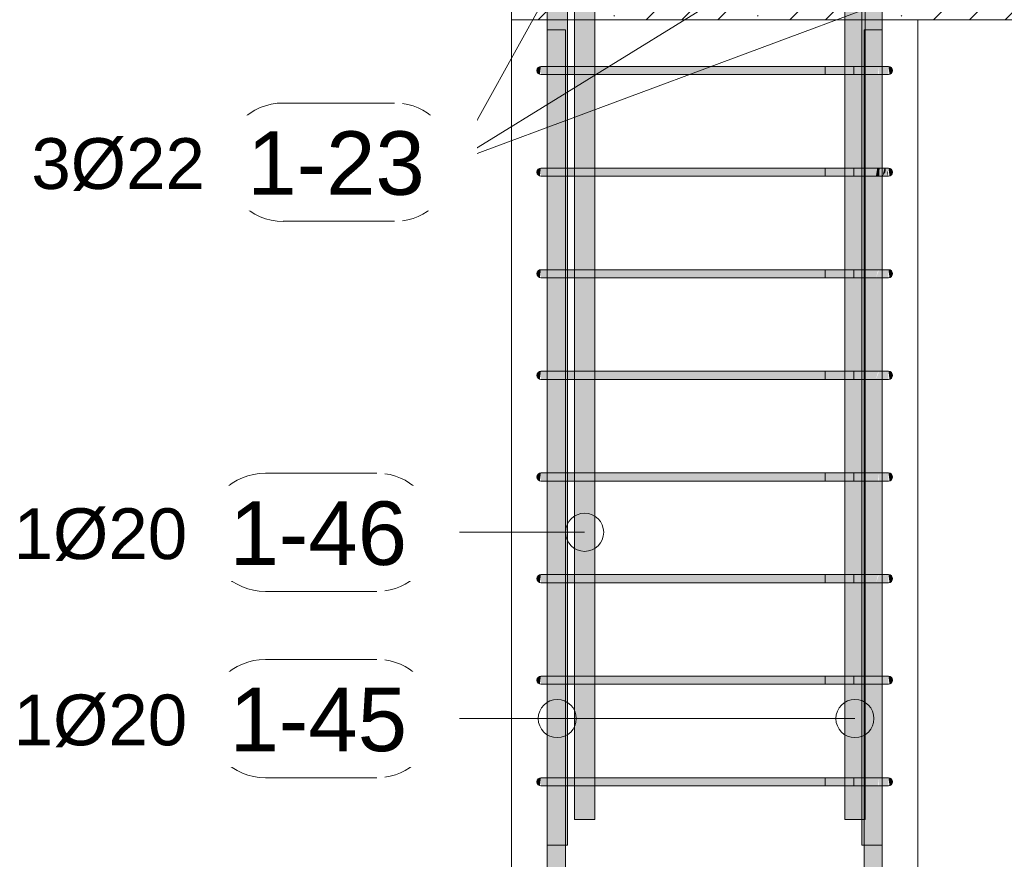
# Model space of a CAD drawing. Header units: millimetres. Extents: x -25607 to 9385, y 1894 to 10168.
# Tile 104 of 181: x -2865 to -1896, y 7844 to 8670. Entities that reach past the tile are written whole.
import ezdxf

# ---------------------------------------------------------------- set-up
doc = ezdxf.new("R2010")
doc.units = ezdxf.units.MM
for name, color, linetype, lineweight in [('S-BEAM', 12, 'Continuous', 9), ('S-COLS', 52, 'Continuous', 9), ('S-RBAR', 171, 'Continuous', 5), ('S-RBAR-IDEN', 171, 'Continuous', 5)]:
    doc.layers.add(name, color=color, linetype=linetype, lineweight=lineweight)
doc.styles.add('Arial', font='arial.ttf', dxfattribs={"height": 50})
doc.styles.add('Arial_1', font='arial.ttf', dxfattribs={"height": 62.5})

# ---------------------------------------------------------------- blocks, each defined once
blk = doc.blocks.new('Popisek výztuže - _Typ_ množství_LEVÝ-573731-V5')
at = {"layer": 'S-RBAR-IDEN'}
for p, q in [((-16348.87, 6003.76), (-16458.56, 6003.76)), ((-16458.56, 5887.33), (-16348.87, 5887.33))]:
    blk.add_line(p, q, dxfattribs=at)
for centre, start, end in [((-16458.56, 5945.54), 90, 270), ((-16348.87, 5945.54), 277.64339, 82.35661)]:
    blk.add_arc(centre, 58.22, start, end, dxfattribs=at)

msp = doc.modelspace()

# ---------------------------------------------------------------- hatches: boundary and pattern name
at = {"layer": 'S-BEAM', "lineweight": 5}
h = msp.add_hatch(dxfattribs=at)
h.set_pattern_fill('FP_2', color=256, style=0, pattern_type=2)
h.set_pattern_definition([(45, (2996.86, 5500.453), (-35.35534, 35.35534), []), (45, (3032.214, 5500.453), (-17.67767, 53.033), [25, -12.5, 0.8382, -11.662])])
h.paths.add_polyline_path([(-2380.56, 8670), (-2345.51, 8670), (-2345.51, 8702.82), (-2346.77, 8703.79), (-2351.89, 8710.86), (-2354.54, 8717.24), (-2355.56, 8725), (-2355.56, 8865), (-2354.54, 8872.76), (-2351.54, 8880), (-2346.77, 8886.21), (-2339.7, 8891.34), (-2333.32, 8893.98), (-2325.56, 8895), (-1935.56, 8895), (-1927.79, 8893.98), (-1919.98, 8890.54), (-1914.34, 8886.21), (-1909.22, 8879.14), (-1906.58, 8872.76), (-1905.56, 8865), (-1905.56, 8882.8), (-1885.56, 8882.8), (-1885.39, 8890), (-1880.56, 8890), (-1880.56, 8890.66), (-1885.39, 8891.29), (-1884.89, 8892.5), (-1884.09, 8893.54), (-1883.06, 8894.33), (-1881.85, 8894.83), (-1880.56, 8895), (-1880.56, 8920), (-2380.56, 8920), (-2380.56, 8742.55)])
h.paths.add_polyline_path([(-2298.56, 8670), (-2052.56, 8670), (-2052.56, 8695), (-2298.56, 8695), (-2298.56, 8687.12)])
h.paths.add_polyline_path([(-2325.51, 8670), (-2318.56, 8670), (-2318.56, 8695), (-2325.51, 8695), (-2325.51, 8687.12)])
h.paths.add_polyline_path([(-1919.98, 8670), (-1880.56, 8670), (-1880.56, 8695), (-1881.85, 8695.17), (-1883.06, 8695.67), (-1884.09, 8696.46), (-1884.89, 8697.5), (-1885.39, 8698.71), (-1880.56, 8699.34), (-1880.56, 8700), (-1885.56, 8700), (-1885.56, 8707.64), (-1905.56, 8707.64), (-1905.56, 8725), (-1906.58, 8717.24), (-1909.58, 8710), (-1914.34, 8703.79), (-1921.42, 8698.66), (-1927.79, 8696.02), (-1935.56, 8695), (-2015.77, 8695), (-2015.77, 8670), (-2007.78, 8670)])
h.paths.add_polyline_path([(-2007.78, 8705), (-1957.98, 8705), (-1982.43, 8729.45), (-2015.77, 8729.45), (-2015.77, 8705)])
h.paths.add_polyline_path([(-2095.58, 8705), (-2052.56, 8705), (-2052.56, 8729.45), (-2298.56, 8729.45), (-2298.56, 8705), (-2271.19, 8705)])
h.paths.add_polyline_path([(-2318.56, 8705), (-2318.56, 8729.45), (-2325.51, 8729.45), (-2325.51, 8705)])
h.paths.add_polyline_path([(-1935.56, 8705), (-1930.38, 8705.68), (-1925.56, 8707.68), (-1921.42, 8710.86), (-1918.24, 8715), (-1916.24, 8719.82), (-1915.56, 8725), (-1916.24, 8729.45), (-1968.29, 8729.45), (-1949.7, 8710.86), (-1945.56, 8707.68), (-1940.73, 8705.68)])
h.paths.add_polyline_path([(-1885.56, 8729.64), (-1885.56, 8730.3), (-1905.56, 8730.18), (-1905.56, 8729.64), (-1898.03, 8729.64)])
h.paths.add_polyline_path([(-2325.51, 8755.3), (-2318.56, 8755.3), (-2318.56, 8789.52), (-2322.07, 8781.03), (-2324.64, 8769.54), (-2325.51, 8757.8)])
h.paths.add_polyline_path([(-2052.56, 8755.3), (-2052.56, 8832.8), (-2271.8, 8832.8), (-2283.3, 8828.36), (-2298.56, 8817.02), (-2298.56, 8755.3), (-2095.58, 8755.3)])
h.paths.add_polyline_path([(-2345.56, 8755.3), (-2345.51, 8755.3), (-2345.51, 8757.8), (-2344.43, 8772.47), (-2341.21, 8786.83), (-2333.72, 8804.94), (-2327.85, 8814.38), (-2318.56, 8825.72), (-2318.56, 8832.8), (-2345.56, 8832.8), (-2345.56, 8757.8)])
h.paths.add_polyline_path([(-1937.58, 8755.3), (-1956.77, 8774.5), (-1949.7, 8781.57), (-1923.43, 8755.3), (-1915.56, 8755.3), (-1915.56, 8832.8), (-1961.96, 8832.8), (-1975.77, 8827.09), (-1992.34, 8814.37), (-2005.05, 8797.8), (-2013.04, 8778.51), (-2015.77, 8757.8), (-2015.77, 8755.3), (-1956.77, 8755.3)])
h.paths.add_polyline_path([(-1885.56, 8755.3), (-1885.56, 8832.8), (-1905.56, 8832.8), (-1905.56, 8755.3)])
h.paths.add_polyline_path([(-2032.56, 8782.19), (-2032.36, 8783.69), (-2022.37, 8807.8), (-2006.48, 8828.51), (-2000.89, 8832.8), (-2032.56, 8832.8), (-2032.56, 8782.8)])
h.paths.add_polyline_path([(-2245.66, 8857.8), (-2052.56, 8857.8), (-2052.56, 8872.8), (-2032.56, 8872.8), (-2032.56, 8857.8), (-1915.56, 8857.8), (-1915.56, 8865), (-1916.24, 8870.18), (-1918.24, 8875), (-1921.42, 8879.14), (-1925.56, 8882.32), (-1930.38, 8884.32), (-1935.56, 8885), (-2325.56, 8885), (-2330.73, 8884.32), (-2335.56, 8882.32), (-2339.7, 8879.14), (-2342.88, 8875), (-2344.88, 8870.18), (-2345.56, 8865), (-2345.56, 8857.8), (-2318.56, 8857.8), (-2318.56, 8872.8), (-2298.56, 8872.8), (-2298.56, 8857.8), (-2247.62, 8857.8)])
h.paths.add_polyline_path([(-2298.56, 8872.8), (-2318.22, 8875.39), (-2317.22, 8877.8), (-2315.09, 8880.29), (-2313.56, 8881.46), (-2311.15, 8882.46), (-2308.56, 8882.8), (-2305.97, 8882.46), (-2303.56, 8881.46), (-2301.49, 8879.87), (-2299.9, 8877.8), (-2298.9, 8875.39)])
h.paths.add_polyline_path([(-2032.56, 8872.8), (-2052.22, 8875.39), (-2051.22, 8877.8), (-2049.63, 8879.87), (-2047.56, 8881.46), (-2045.15, 8882.46), (-2042.56, 8882.8), (-2039.97, 8882.46), (-2037.56, 8881.46), (-2035.49, 8879.87), (-2033.9, 8877.8), (-2032.9, 8875.39)])
at = {"layer": 'S-RBAR'}
h = msp.add_hatch(color=256, dxfattribs=at)
h.paths.add_polyline_path([(-2318.56, 7882.8), (-2298.56, 7882.8), (-2298.56, 7916), (-2318.56, 7916), (-2318.56, 7911.08)])
h.paths.add_polyline_path([(-2298.56, 7924), (-2298.56, 8016), (-2318.56, 8016), (-2318.56, 7924), (-2315.09, 7924)])
h.paths.add_polyline_path([(-2318.56, 8024), (-2298.56, 8024), (-2298.56, 8116), (-2318.56, 8116), (-2318.56, 8077.38)])
h.paths.add_polyline_path([(-2298.56, 8124), (-2298.56, 8216), (-2318.56, 8215.95), (-2318.56, 8124), (-2315.09, 8124)])
h.paths.add_polyline_path([(-2298.56, 8224), (-2298.56, 8316), (-2318.56, 8316), (-2318.56, 8224), (-2315.09, 8224)])
h.paths.add_polyline_path([(-2318.56, 8324), (-2298.56, 8324), (-2298.56, 8416), (-2318.56, 8416), (-2318.56, 8326.82)])
h.paths.add_polyline_path([(-2298.56, 8424), (-2298.56, 8516), (-2318.56, 8516), (-2318.56, 8424), (-2315.09, 8424)])
h.paths.add_polyline_path([(-2318.56, 8524), (-2298.56, 8524), (-2298.56, 8616), (-2318.56, 8616), (-2318.56, 8576.25)])
h.paths.add_polyline_path([(-2318.56, 8624), (-2298.56, 8624), (-2298.56, 8695), (-2318.56, 8695), (-2318.56, 8631.69)])
h.paths.add_polyline_path([(-2318.56, 8705), (-2298.56, 8705), (-2298.56, 8730.3), (-2318.56, 8730.3), (-2318.56, 8714.83)])
h.paths.add_polyline_path([(-2318.56, 8755.3), (-2298.56, 8755.3), (-2298.56, 8782.8), (-2318.56, 8782.8)])
h = msp.add_hatch(color=256, dxfattribs=at)
h.paths.add_polyline_path([(-2052.56, 7882.8), (-2032.56, 7882.8), (-2032.56, 7916), (-2052.56, 7916), (-2052.56, 7911.08)])
h.paths.add_polyline_path([(-2043.7, 7924), (-2032.56, 7924), (-2032.56, 8016), (-2052.56, 8016), (-2052.41, 7924), (-2051.68, 7924)])
h.paths.add_polyline_path([(-2052.56, 8024), (-2032.56, 8024), (-2032.56, 8116), (-2052.56, 8116), (-2052.56, 8077.38)])
h.paths.add_polyline_path([(-2037.21, 8124), (-2032.56, 8124), (-2032.56, 8216), (-2052.56, 8216), (-2052.41, 8124), (-2040.46, 8124)])
h.paths.add_polyline_path([(-2037.21, 8224), (-2032.56, 8224), (-2032.56, 8316), (-2052.56, 8316), (-2052.41, 8224), (-2040.46, 8224)])
h.paths.add_polyline_path([(-2052.56, 8324), (-2032.56, 8324), (-2032.56, 8416), (-2052.56, 8416), (-2052.56, 8354.53)])
h.paths.add_polyline_path([(-2040.46, 8424), (-2032.56, 8424), (-2032.56, 8516), (-2052.56, 8516), (-2052.41, 8424), (-2043.7, 8424)])
h.paths.add_polyline_path([(-2052.56, 8524), (-2032.56, 8524), (-2032.56, 8616), (-2052.56, 8616), (-2052.56, 8576.25)])
h.paths.add_polyline_path([(-2037.21, 8624), (-2032.56, 8624), (-2032.56, 8695), (-2052.56, 8695), (-2052.41, 8624), (-2040.46, 8624)])
h.paths.add_polyline_path([(-2032.56, 8705), (-2032.56, 8730.3), (-2052.56, 8730.3), (-2052.56, 8705)])
h.paths.add_polyline_path([(-2052.56, 8755.3), (-2032.56, 8755.3), (-2032.56, 8782.8), (-2052.56, 8782.8)])
h = msp.add_hatch(color=256, dxfattribs=at)
h.paths.add_polyline_path([(-2325.51, 7857.8), (-2325.51, 7916), (-2327.51, 7916), (-2327.51, 7857.8)])
h.paths.add_polyline_path([(-2345.51, 7857.8), (-2345.51, 7857.8), (-2345.51, 7911.08)])
h.paths.add_polyline_path([(-2325.51, 7924), (-2325.51, 8016), (-2327.51, 8016), (-2327.51, 7924)])
h.paths.add_polyline_path([(-2327.51, 8024), (-2325.51, 8024), (-2325.51, 8116), (-2327.51, 8116), (-2327.51, 8077.38)])
h.paths.add_polyline_path([(-2345.51, 8024), (-2345.51, 8024), (-2345.51, 8077.38)])
h.paths.add_polyline_path([(-2325.51, 8124), (-2325.51, 8216), (-2327.51, 8215.95), (-2327.51, 8124)])
h.paths.add_polyline_path([(-2325.51, 8224), (-2325.51, 8316), (-2327.51, 8316), (-2327.51, 8224)])
h.paths.add_polyline_path([(-2345.51, 8224), (-2345.51, 8224), (-2345.51, 8243.67)])
h.paths.add_polyline_path([(-2325.51, 8324), (-2325.51, 8416), (-2327.51, 8416), (-2327.51, 8324)])
h.paths.add_polyline_path([(-2325.51, 8424), (-2325.51, 8516), (-2327.51, 8516), (-2327.51, 8424)])
h.paths.add_polyline_path([(-2327.51, 8524), (-2325.51, 8524), (-2325.51, 8616), (-2327.51, 8616), (-2327.51, 8576.25)])
h.paths.add_polyline_path([(-2345.51, 8524), (-2345.51, 8524), (-2345.51, 8576.25)])
h.paths.add_polyline_path([(-2325.51, 8624), (-2325.56, 8695), (-2333.32, 8696.02), (-2340.56, 8699.02), (-2345.51, 8702.82), (-2345.51, 8660), (-2327.51, 8660), (-2327.51, 8624)])
h.paths.add_polyline_path([(-2325.51, 8705), (-2325.51, 8729.45), (-2345.51, 8729.45), (-2345.51, 8724.63), (-2344.88, 8719.82), (-2342.75, 8714.83), (-2339.7, 8710.86), (-2335.56, 8707.68), (-2330.73, 8705.68), (-2325.56, 8705)])
h.paths.add_polyline_path([(-2345.51, 8755.3), (-2325.51, 8755.3), (-2325.51, 8757.8), (-2345.51, 8757.8)])
h = msp.add_hatch(color=256, dxfattribs=at)
h.paths.add_polyline_path([(-2035.77, 7857.8), (-2033.61, 7857.8), (-2033.61, 7882.8), (-2035.77, 7882.8)])
h.paths.add_polyline_path([(-2015.77, 8660), (-2015.77, 8695), (-2032.56, 8695), (-2032.56, 8660)])
h.paths.add_polyline_path([(-2015.77, 8705), (-2015.77, 8729.45), (-2032.56, 8729.45), (-2032.56, 8705)])
h.paths.add_polyline_path([(-2015.77, 8755.3), (-2015.77, 8757.8), (-2032.56, 8757.8), (-2032.56, 8755.3)])
h = msp.add_hatch(color=256, dxfattribs=at)
h.paths.add_polyline_path([(-2345.51, 5870), (-2327.51, 5870), (-2327.51, 5916), (-2345.51, 5916), (-2345.51, 5915.57)])
h.paths.add_polyline_path([(-2345.51, 5924), (-2327.51, 5924), (-2327.51, 6016), (-2345.51, 6016), (-2345.51, 5943.29)])
h.paths.add_polyline_path([(-2345.51, 6024), (-2327.51, 6024), (-2327.51, 6116), (-2345.51, 6116), (-2345.51, 6026.43)])
h.paths.add_polyline_path([(-2345.51, 6124), (-2327.51, 6124), (-2327.51, 6216), (-2345.51, 6216), (-2345.51, 6137.3)])
h.paths.add_polyline_path([(-2327.51, 6224), (-2327.51, 6316), (-2345.51, 6316), (-2345.51, 6224), (-2331.56, 6224)])
h.paths.add_polyline_path([(-2345.51, 6324), (-2327.51, 6324), (-2327.51, 6416), (-2345.51, 6416), (-2345.51, 6331.3)])
h.paths.add_polyline_path([(-2345.51, 6424), (-2327.51, 6424), (-2327.51, 6516), (-2345.51, 6516), (-2345.51, 6442.17)])
h.paths.add_polyline_path([(-2345.51, 6524), (-2327.51, 6524), (-2327.51, 6616), (-2345.51, 6616), (-2345.51, 6525.31)])
h.paths.add_polyline_path([(-2345.51, 6624), (-2327.51, 6624), (-2327.51, 6716), (-2345.51, 6716), (-2345.51, 6636.17)])
h.paths.add_polyline_path([(-2345.51, 6724), (-2327.51, 6724), (-2327.51, 6816), (-2345.51, 6816), (-2345.51, 6747.04)])
h.paths.add_polyline_path([(-2339.21, 6824), (-2327.51, 6824), (-2327.51, 6916), (-2345.51, 6916), (-2345.51, 6824), (-2342.46, 6824)])
h.paths.add_polyline_path([(-2345.51, 6924), (-2327.51, 6924), (-2327.51, 7016), (-2345.51, 7016), (-2345.51, 6968.76)])
h.paths.add_polyline_path([(-2345.51, 7024), (-2327.51, 7024.19), (-2327.51, 7116), (-2345.51, 7116), (-2345.51, 7024.19)])
h.paths.add_polyline_path([(-2345.51, 7124), (-2327.51, 7124), (-2327.51, 7216), (-2345.51, 7216), (-2345.51, 7135.05)])
h.paths.add_polyline_path([(-2327.51, 7224), (-2327.51, 7316), (-2345.51, 7316), (-2345.51, 7224), (-2331.56, 7224)])
h.paths.add_polyline_path([(-2345.51, 7324), (-2327.51, 7324), (-2327.51, 7416), (-2345.51, 7416), (-2345.51, 7356.78)])
h.paths.add_polyline_path([(-2345.51, 7424), (-2327.51, 7424), (-2327.51, 7516), (-2345.51, 7516), (-2345.51, 7439.92)])
h.paths.add_polyline_path([(-2327.51, 7524), (-2327.51, 7616), (-2345.51, 7616), (-2345.51, 7524), (-2331.56, 7524)])
h.paths.add_polyline_path([(-2345.51, 7624), (-2327.51, 7624), (-2327.51, 7716), (-2345.51, 7716), (-2345.51, 7633.93)])
h.paths.add_polyline_path([(-2331.56, 7724), (-2327.51, 7724), (-2327.51, 7816), (-2345.51, 7816), (-2345.51, 7724), (-2335.38, 7724)])
h.paths.add_polyline_path([(-2345.51, 7824), (-2327.51, 7824), (-2327.51, 7916), (-2345.51, 7916), (-2345.51, 7855.65)])
h.paths.add_polyline_path([(-2339.21, 7924), (-2327.51, 7924), (-2327.51, 8016), (-2345.51, 8016), (-2345.51, 7924), (-2342.46, 7924)])
h.paths.add_polyline_path([(-2327.51, 8024), (-2327.51, 8116), (-2345.51, 8116), (-2345.51, 8024), (-2331.56, 8024)])
h.paths.add_polyline_path([(-2345.51, 8124), (-2327.51, 8124), (-2327.51, 8216), (-2345.51, 8215.95), (-2345.51, 8132.81)])
h.paths.add_polyline_path([(-2345.51, 8224), (-2327.51, 8224), (-2327.51, 8316), (-2345.51, 8316), (-2345.51, 8243.67)])
h.paths.add_polyline_path([(-2345.51, 8324), (-2327.51, 8324), (-2327.51, 8416), (-2345.51, 8416), (-2345.51, 8326.82)])
h.paths.add_polyline_path([(-2345.51, 8424), (-2327.51, 8424), (-2327.51, 8516), (-2345.51, 8516), (-2345.51, 8437.68)])
h.paths.add_polyline_path([(-2331.56, 8524), (-2327.51, 8524), (-2327.51, 8616), (-2345.51, 8616), (-2345.51, 8524), (-2335.38, 8524)])
h.paths.add_polyline_path([(-2339.21, 8624), (-2327.51, 8624), (-2327.51, 8660), (-2345.51, 8660), (-2345.51, 8624), (-2342.46, 8624)])
h = msp.add_hatch(color=256, dxfattribs=at)
h.paths.add_polyline_path([(-2033.61, 5870), (-2015.61, 5870), (-2015.9, 5916), (-2033.61, 5916), (-2033.61, 5915.57)])
h.paths.add_polyline_path([(-2024.56, 5924), (-2015.61, 5924), (-2015.9, 6016), (-2033.61, 6016), (-2033.38, 5924), (-2025.73, 5924)])
h.paths.add_polyline_path([(-2021.9, 6024), (-2015.61, 6024), (-2015.9, 6116), (-2033.61, 6116), (-2033.38, 6024), (-2024.56, 6024)])
h.paths.add_polyline_path([(-2024.56, 6124), (-2015.61, 6124), (-2015.9, 6216), (-2033.61, 6216), (-2033.38, 6124), (-2025.73, 6124)])
h.paths.add_polyline_path([(-2033.61, 6224), (-2015.61, 6224), (-2015.9, 6316), (-2033.61, 6316), (-2033.61, 6248.16)])
h.paths.add_polyline_path([(-2021.9, 6324), (-2015.61, 6324), (-2015.9, 6416), (-2033.61, 6416), (-2033.38, 6324), (-2024.56, 6324)])
h.paths.add_polyline_path([(-2021.9, 6424), (-2015.61, 6424), (-2015.9, 6516), (-2033.61, 6516), (-2033.38, 6424), (-2024.56, 6424)])
h.paths.add_polyline_path([(-2021.9, 6524), (-2015.61, 6524), (-2015.9, 6616), (-2033.61, 6616), (-2033.38, 6524), (-2024.56, 6524)])
h.paths.add_polyline_path([(-2021.9, 6624), (-2015.61, 6624), (-2015.9, 6716), (-2033.61, 6716), (-2033.38, 6624), (-2024.56, 6624)])
h.paths.add_polyline_path([(-2033.61, 6724), (-2015.61, 6724), (-2015.9, 6816), (-2033.61, 6816), (-2033.61, 6747.04)])
h.paths.add_polyline_path([(-2033.61, 6824), (-2015.61, 6824), (-2015.9, 6916), (-2033.61, 6916), (-2033.61, 6830.18)])
h.paths.add_polyline_path([(-2021.9, 6924), (-2015.61, 6924), (-2015.9, 7016), (-2033.61, 7016), (-2033.38, 6924), (-2024.56, 6924)])
h.paths.add_polyline_path([(-2021.9, 7024), (-2015.61, 7024.19), (-2015.9, 7116), (-2033.61, 7116), (-2033.38, 7024), (-2024.56, 7024)])
h.paths.add_polyline_path([(-2021.9, 7124), (-2015.61, 7124), (-2015.9, 7216), (-2033.61, 7216), (-2033.38, 7124), (-2024.56, 7124)])
h.paths.add_polyline_path([(-2033.61, 7224), (-2015.61, 7224), (-2015.9, 7316), (-2033.61, 7316), (-2033.61, 7245.91)])
h.paths.add_polyline_path([(-2024.56, 7324), (-2015.61, 7324), (-2015.9, 7416), (-2033.61, 7416), (-2033.38, 7324), (-2025.73, 7324)])
h.paths.add_polyline_path([(-2024.56, 7424), (-2015.61, 7424), (-2015.9, 7516), (-2033.61, 7516), (-2033.38, 7424), (-2025.73, 7424)])
h.paths.add_polyline_path([(-2033.61, 7524), (-2015.61, 7524), (-2015.9, 7616), (-2033.61, 7616), (-2033.61, 7550.78)])
h.paths.add_polyline_path([(-2024.56, 7624), (-2015.61, 7624), (-2015.9, 7716), (-2033.61, 7716), (-2033.38, 7624), (-2025.73, 7624)])
h.paths.add_polyline_path([(-2033.61, 7724), (-2015.61, 7724), (-2015.9, 7816), (-2033.61, 7816), (-2033.61, 7744.79)])
h.paths.add_polyline_path([(-2021.9, 7824), (-2015.61, 7824), (-2015.9, 7916), (-2032.56, 7916), (-2032.56, 7882.8), (-2033.61, 7882.8), (-2033.38, 7824), (-2024.56, 7824)])
h.paths.add_polyline_path([(-2019.56, 7924), (-2015.61, 7924), (-2015.9, 8016), (-2032.56, 8016), (-2032.56, 7924), (-2021.9, 7924)])
h.paths.add_polyline_path([(-2032.56, 8024), (-2015.61, 8024), (-2015.9, 8116), (-2032.56, 8116), (-2032.56, 8049.66)])
h.paths.add_polyline_path([(-2019.56, 8124), (-2015.61, 8124), (-2015.9, 8216), (-2032.56, 8215.95), (-2032.56, 8124), (-2021.9, 8124)])
h.paths.add_polyline_path([(-2019.56, 8224), (-2015.61, 8224), (-2015.9, 8316), (-2032.56, 8316), (-2032.56, 8224), (-2021.9, 8224)])
h.paths.add_polyline_path([(-2019.56, 8324), (-2015.61, 8324), (-2015.9, 8416), (-2032.56, 8416), (-2032.56, 8324), (-2021.9, 8324)])
h.paths.add_polyline_path([(-2019.56, 8424), (-2015.61, 8424), (-2015.9, 8516), (-2032.56, 8516), (-2032.56, 8424), (-2021.9, 8424)])
h.paths.add_polyline_path([(-2032.56, 8524), (-2015.61, 8524), (-2015.9, 8616), (-2032.56, 8616), (-2032.56, 8548.54)])
h.paths.add_polyline_path([(-2019.56, 8624), (-2015.61, 8624), (-2015.61, 8660), (-2032.56, 8660), (-2032.56, 8624), (-2021.9, 8624)])
for points in [[(-2352.59, 8616.14), (-2351.56, 8624), (-2353.56, 8623.46), (-2355.02, 8622), (-2355.56, 8620), (-2355.02, 8618), (-2353.56, 8616.54)], [(-2350.8, 8616), (-2331.56, 8616), (-2331.56, 8624), (-2351.56, 8624), (-2351.56, 8616)], [(-2051.68, 8616), (-2029.56, 8616), (-2029.56, 8624), (-2331.56, 8624), (-2331.56, 8616), (-2095.58, 8616)], [(-2008.52, 8616.14), (-2007.56, 8616.54), (-2006.09, 8618), (-2005.56, 8620), (-2006.09, 8622), (-2007.78, 8623.56), (-2009.56, 8624), (-2008.9, 8618.96)], [(-2352.59, 8516.14), (-2351.56, 8524), (-2353.56, 8523.46), (-2355.02, 8522), (-2355.56, 8520), (-2355.02, 8518), (-2353.56, 8516.54)], [(-2335.38, 8516), (-2331.56, 8516), (-2331.56, 8524), (-2351.56, 8524), (-2351.56, 8516), (-2335.71, 8516)], [(-2029.56, 8516), (-2029.56, 8524), (-2331.56, 8524), (-2331.56, 8516), (-2051.68, 8516)], [(-2008.52, 8516.14), (-2007.56, 8516.54), (-2006.09, 8518), (-2005.56, 8520), (-2006.09, 8522), (-2007.78, 8523.56), (-2009.56, 8524), (-2008.9, 8518.96)], [(-2352.59, 8416.14), (-2351.56, 8424), (-2353.56, 8423.46), (-2355.02, 8422), (-2355.56, 8420), (-2355.02, 8418), (-2353.56, 8416.54)], [(-2350.8, 8416), (-2331.56, 8416), (-2331.56, 8424), (-2351.56, 8424), (-2351.56, 8416)], [(-2051.68, 8416), (-2029.56, 8416), (-2029.56, 8424), (-2331.56, 8424), (-2331.56, 8416), (-2095.58, 8416)], [(-2008.52, 8416.14), (-2007.56, 8416.54), (-2006.09, 8418), (-2005.56, 8420), (-2006.09, 8422), (-2007.78, 8423.56), (-2009.56, 8424), (-2008.9, 8418.96)], [(-2352.59, 8316.14), (-2351.56, 8324), (-2353.56, 8323.46), (-2355.02, 8322), (-2355.56, 8320), (-2355.02, 8318), (-2353.56, 8316.54)], [(-2350.8, 8316), (-2331.56, 8316), (-2331.56, 8324), (-2351.56, 8324), (-2351.56, 8316)], [(-2051.68, 8316), (-2029.56, 8316), (-2029.56, 8324), (-2331.56, 8324), (-2331.56, 8316), (-2095.58, 8316)], [(-2008.52, 8316.14), (-2007.56, 8316.54), (-2006.09, 8318), (-2005.56, 8320), (-2006.09, 8322), (-2007.78, 8323.56), (-2009.56, 8324), (-2008.9, 8318.96)], [(-2352.59, 8216.14), (-2351.56, 8224), (-2353.56, 8223.46), (-2355.02, 8222), (-2355.56, 8220), (-2355.02, 8218), (-2353.56, 8216.54)], [(-2350.8, 8216), (-2331.56, 8216), (-2331.56, 8224), (-2351.56, 8224), (-2351.56, 8216)], [(-2051.68, 8216), (-2029.56, 8216), (-2029.56, 8224), (-2331.56, 8224), (-2331.56, 8216), (-2095.58, 8216)], [(-2008.52, 8216.14), (-2007.56, 8216.54), (-2006.09, 8218), (-2005.56, 8220), (-2006.09, 8222), (-2007.78, 8223.56), (-2009.56, 8224), (-2008.9, 8218.96)], [(-2352.59, 8116.14), (-2351.56, 8124), (-2353.56, 8123.46), (-2355.02, 8122), (-2355.56, 8120), (-2355.02, 8118), (-2353.56, 8116.54)], [(-2350.8, 8116), (-2331.56, 8116), (-2331.56, 8124), (-2351.56, 8124), (-2351.56, 8116)], [(-2051.68, 8116), (-2029.56, 8116), (-2029.56, 8124), (-2331.56, 8124), (-2331.56, 8116), (-2095.58, 8116)], [(-2008.52, 8116.14), (-2007.56, 8116.54), (-2006.09, 8118), (-2005.56, 8120), (-2006.09, 8122), (-2007.78, 8123.56), (-2009.56, 8124), (-2008.9, 8118.96)], [(-2352.59, 8016.14), (-2351.56, 8024), (-2353.56, 8023.46), (-2355.04, 8021.95), (-2355.56, 8020), (-2355.02, 8018), (-2353.56, 8016.54)], [(-2351.56, 8016), (-2331.56, 8016), (-2331.56, 8024), (-2351.56, 8024), (-2351.56, 8016.14)], [(-2095.58, 8016), (-2029.56, 8016), (-2029.56, 8024), (-2331.56, 8024), (-2331.56, 8016), (-2271.19, 8016)], [(-2008.52, 8016.14), (-2007.56, 8016.54), (-2006.09, 8018), (-2005.56, 8020), (-2006.09, 8022), (-2007.78, 8023.56), (-2009.56, 8024), (-2008.9, 8018.96)], [(-2352.59, 7916.14), (-2351.56, 7924), (-2353.56, 7923.46), (-2355.02, 7922), (-2355.56, 7920), (-2355.02, 7918), (-2353.56, 7916.54)], [(-2350.8, 7916), (-2331.56, 7916), (-2331.56, 7924), (-2351.56, 7924), (-2351.56, 7916)], [(-2051.68, 7916), (-2029.56, 7916), (-2029.56, 7924), (-2331.56, 7924), (-2331.56, 7916), (-2095.58, 7916)], [(-2008.52, 7916.14), (-2007.56, 7916.54), (-2006.09, 7918), (-2005.56, 7920), (-2006.09, 7922), (-2007.78, 7923.56), (-2009.56, 7924), (-2008.9, 7918.96)]]:
    msp.add_hatch(color=256, dxfattribs=at).paths.add_polyline_path(points)
h = msp.add_hatch(color=256, dxfattribs=at)
h.paths.add_polyline_path([(-2009.56, 8624), (-2010.24, 8616), (-2009.56, 8616.14), (-2009.56, 8621.04)])
h.paths.add_polyline_path([(-2015.42, 8616), (-2013.48, 8624), (-2018.32, 8624), (-2018.66, 8616)])
h.paths.add_polyline_path([(-2010.77, 8616), (-2010.24, 8621.32), (-2009.56, 8624), (-2011.96, 8624), (-2012.83, 8619.58), (-2015.42, 8616), (-2011.08, 8616)])
h.paths.add_polyline_path([(-2029.56, 8616), (-2021.9, 8616), (-2020.58, 8624), (-2029.56, 8624)])
h.paths.add_polyline_path([(-2021.9, 8616), (-2019.56, 8616), (-2019.56, 8621.79)])
h = msp.add_hatch(color=256, dxfattribs=at)
h.paths.add_polyline_path([(-2010.77, 8616), (-2010.23, 8616.14), (-2009.56, 8624), (-2010.57, 8620.02)])
h.paths.add_polyline_path([(-2018.66, 8616), (-2018.32, 8624), (-2020.58, 8624), (-2021.9, 8616), (-2019.36, 8622.27)])
h.paths.add_polyline_path([(-2015.42, 8616), (-2012.53, 8619.98), (-2012.24, 8624), (-2013.48, 8624)])
h = msp.add_hatch(color=256, dxfattribs=at)
h.paths.add_polyline_path([(-2018.66, 8516), (-2015.42, 8516), (-2013.48, 8524), (-2018.32, 8524), (-2018.46, 8520.82)])
h.paths.add_polyline_path([(-2029.56, 8516), (-2021.9, 8516), (-2020.58, 8524), (-2029.56, 8524), (-2029.56, 8520.82)])
h.paths.add_polyline_path([(-2009.56, 8524), (-2010.24, 8516), (-2009.56, 8516.14), (-2009.56, 8521.04)])
h.paths.add_polyline_path([(-2013.25, 8516), (-2010.77, 8516), (-2010.24, 8521.32), (-2009.56, 8524), (-2011.96, 8524), (-2012.83, 8519.58), (-2015.42, 8516)])
h = msp.add_hatch(color=256, dxfattribs=at)
h.paths.add_polyline_path([(-2021.9, 8516), (-2018.66, 8516), (-2018.32, 8524), (-2020.58, 8524), (-2021.11, 8520.82)])
h.paths.add_polyline_path([(-2010.24, 8516), (-2010.04, 8521.04), (-2010.31, 8521.04), (-2010.57, 8520.02), (-2010.77, 8516)])
h.paths.add_polyline_path([(-2015.42, 8516), (-2012.53, 8519.98), (-2012.24, 8524), (-2013.48, 8524), (-2014.25, 8520.82)])
h = msp.add_hatch(color=256, dxfattribs=at)
h.paths.add_polyline_path([(-2018.66, 8416), (-2015.42, 8416), (-2013.48, 8424), (-2018.32, 8424)])
h.paths.add_polyline_path([(-2019.56, 8416), (-2019.56, 8421.79), (-2021.9, 8416)])
h.paths.add_polyline_path([(-2009.56, 8424), (-2010.24, 8416), (-2009.56, 8416.14), (-2009.56, 8421.04)])
h.paths.add_polyline_path([(-2013.25, 8416), (-2010.77, 8416), (-2010.24, 8421.32), (-2009.56, 8424), (-2011.96, 8424), (-2012.83, 8419.58), (-2015.42, 8416)])
h.paths.add_polyline_path([(-2029.56, 8416), (-2021.9, 8416), (-2020.58, 8424), (-2029.56, 8424)])
h = msp.add_hatch(color=256, dxfattribs=at)
h.paths.add_polyline_path([(-2010.77, 8416), (-2010.23, 8416.14), (-2009.56, 8424), (-2010.57, 8420.02)])
h.paths.add_polyline_path([(-2019.56, 8424), (-2019.56, 8421.79), (-2019.56, 8416), (-2018.66, 8416), (-2018.32, 8424), (-2018.66, 8424)])
h.paths.add_polyline_path([(-2021.9, 8416), (-2019.56, 8424), (-2020.58, 8424)])
h.paths.add_polyline_path([(-2015.42, 8416), (-2012.53, 8419.98), (-2012.24, 8424), (-2013.48, 8424)])
h = msp.add_hatch(color=256, dxfattribs=at)
h.paths.add_polyline_path([(-2018.66, 8316), (-2015.42, 8316), (-2013.48, 8324), (-2018.32, 8324)])
h.paths.add_polyline_path([(-2019.56, 8316), (-2019.56, 8321.79), (-2021.9, 8316)])
h.paths.add_polyline_path([(-2009.56, 8324), (-2010.24, 8316), (-2009.56, 8316.14), (-2009.56, 8321.04)])
h.paths.add_polyline_path([(-2013.25, 8316), (-2010.77, 8316), (-2010.24, 8321.32), (-2009.56, 8324), (-2011.96, 8324), (-2012.83, 8319.58), (-2015.42, 8316)])
h.paths.add_polyline_path([(-2029.56, 8316), (-2021.9, 8316), (-2020.58, 8324), (-2029.56, 8324)])
h = msp.add_hatch(color=256, dxfattribs=at)
h.paths.add_polyline_path([(-2010.77, 8316), (-2010.23, 8316.14), (-2009.56, 8324), (-2010.57, 8320.02)])
h.paths.add_polyline_path([(-2019.56, 8324), (-2019.56, 8321.79), (-2019.56, 8316), (-2018.66, 8316), (-2018.32, 8324), (-2018.66, 8324)])
h.paths.add_polyline_path([(-2021.9, 8316), (-2019.56, 8324), (-2020.58, 8324)])
h.paths.add_polyline_path([(-2015.42, 8316), (-2012.53, 8319.98), (-2012.24, 8324), (-2013.48, 8324)])
h = msp.add_hatch(color=256, dxfattribs=at)
h.paths.add_polyline_path([(-2018.66, 8216), (-2015.42, 8216), (-2013.48, 8224), (-2018.32, 8224)])
h.paths.add_polyline_path([(-2021.9, 8216), (-2020.58, 8224), (-2029.56, 8224), (-2029.56, 8216), (-2025.73, 8216)])
h.paths.add_polyline_path([(-2019.56, 8216), (-2019.56, 8221.79), (-2021.9, 8216)])
h.paths.add_polyline_path([(-2009.56, 8224), (-2010.24, 8216), (-2009.56, 8216.14), (-2009.56, 8221.04)])
h.paths.add_polyline_path([(-2013.25, 8216), (-2010.77, 8216), (-2010.24, 8221.32), (-2009.56, 8224), (-2011.96, 8224), (-2012.83, 8219.58), (-2015.42, 8216)])
h = msp.add_hatch(color=256, dxfattribs=at)
h.paths.add_polyline_path([(-2010.77, 8216), (-2010.23, 8216.14), (-2009.56, 8224), (-2010.57, 8220.02)])
h.paths.add_polyline_path([(-2018.66, 8216), (-2018.32, 8224), (-2020.58, 8224), (-2021.9, 8216), (-2019.36, 8222.27)])
h.paths.add_polyline_path([(-2015.42, 8216), (-2012.53, 8219.98), (-2012.24, 8224), (-2013.48, 8224)])
h = msp.add_hatch(color=256, dxfattribs=at)
h.paths.add_polyline_path([(-2009.56, 8124), (-2010.24, 8116), (-2009.56, 8116.14), (-2009.56, 8121.04)])
h.paths.add_polyline_path([(-2015.42, 8116), (-2013.48, 8124), (-2018.32, 8124), (-2018.66, 8116)])
h.paths.add_polyline_path([(-2010.77, 8116), (-2010.24, 8121.32), (-2009.56, 8124), (-2011.96, 8124), (-2012.83, 8119.58), (-2015.42, 8116), (-2011.08, 8116)])
h.paths.add_polyline_path([(-2021.9, 8116), (-2019.56, 8116), (-2019.56, 8121.79)])
h.paths.add_polyline_path([(-2029.56, 8116), (-2021.9, 8116), (-2020.58, 8124), (-2029.56, 8124)])
h = msp.add_hatch(color=256, dxfattribs=at)
h.paths.add_polyline_path([(-2010.77, 8116), (-2010.23, 8116.14), (-2009.56, 8124), (-2010.57, 8120.02)])
h.paths.add_polyline_path([(-2019.56, 8124), (-2019.56, 8121.79), (-2019.56, 8116), (-2018.66, 8116), (-2018.32, 8124), (-2018.66, 8124)])
h.paths.add_polyline_path([(-2021.9, 8116), (-2019.56, 8124), (-2020.58, 8124)])
h.paths.add_polyline_path([(-2015.42, 8116), (-2012.53, 8119.98), (-2012.24, 8124), (-2013.48, 8124)])
h = msp.add_hatch(color=256, dxfattribs=at)
h.paths.add_polyline_path([(-2009.56, 8024), (-2010.24, 8016), (-2009.56, 8016.14), (-2009.56, 8021.95)])
h.paths.add_polyline_path([(-2015.42, 8016), (-2013.48, 8024), (-2018.32, 8024), (-2018.66, 8016)])
h.paths.add_polyline_path([(-2011.08, 8016), (-2010.77, 8016), (-2010.24, 8021.32), (-2009.56, 8024), (-2011.96, 8024), (-2012.83, 8019.58), (-2013.25, 8019), (-2013.25, 8021.46), (-2015.42, 8016), (-2012.24, 8016)])
h.paths.add_polyline_path([(-2025.73, 8016), (-2021.9, 8016), (-2020.58, 8024), (-2029.56, 8024), (-2029.56, 8016)])
h = msp.add_hatch(color=256, dxfattribs=at)
h.paths.add_polyline_path([(-2021.9, 8016), (-2018.66, 8016), (-2018.32, 8024), (-2020.58, 8024), (-2020.92, 8021.95)])
h.paths.add_polyline_path([(-2015.42, 8016), (-2012.53, 8019.98), (-2012.24, 8024), (-2013.48, 8024), (-2013.97, 8021.95)])
h.paths.add_polyline_path([(-2010.77, 8016), (-2010.24, 8016), (-2009.56, 8024), (-2010.57, 8020.02)])
h = msp.add_hatch(color=256, dxfattribs=at)
h.paths.add_polyline_path([(-2009.56, 7924), (-2010.24, 7916), (-2009.56, 7916.14), (-2009.56, 7921.04)])
h.paths.add_polyline_path([(-2015.42, 7916), (-2013.48, 7924), (-2018.32, 7924), (-2018.66, 7916)])
h.paths.add_polyline_path([(-2010.77, 7916), (-2010.24, 7921.32), (-2009.56, 7924), (-2011.96, 7924), (-2012.83, 7919.58), (-2015.42, 7916), (-2011.08, 7916)])
h.paths.add_polyline_path([(-2029.56, 7916), (-2021.9, 7916), (-2020.58, 7924), (-2029.56, 7924)])
h.paths.add_polyline_path([(-2019.56, 7916), (-2019.56, 7921.79), (-2021.9, 7916)])
h = msp.add_hatch(color=256, dxfattribs=at)
h.paths.add_polyline_path([(-2010.77, 7916), (-2010.23, 7916.14), (-2009.56, 7924), (-2010.57, 7920.02)])
h.paths.add_polyline_path([(-2018.66, 7916), (-2018.32, 7924), (-2020.58, 7924), (-2021.9, 7916), (-2019.36, 7922.27)])
h.paths.add_polyline_path([(-2015.42, 7916), (-2012.53, 7919.98), (-2012.24, 7924), (-2013.48, 7924)])

# ---------------------------------------------------------------- linework, layer by layer
at = {"layer": 'S-BEAM', "lineweight": 18}
for p, q in [((-2380.56, 8920), (-2380.56, 8670)), ((-2380.56, 8670), (-1880.56, 8670))]:
    msp.add_line(p, q, dxfattribs=at)
at = {"layer": 'S-BEAM'}
for p in [(-2380.56, 8670), (4009.44, 8670)]:
    msp.add_line(p, (-1980.56, 8670), dxfattribs=at)
at = {"layer": 'S-COLS'}
for p, q in [((-2380.56, 5770), (-2380.56, 8920)), ((-2380.56, 8670), (-2380.56, 5870)), ((-1980.56, 8670), (-1980.56, 5870)), ((-1980.56, 8670), (-1980.56, 5870))]:
    msp.add_line(p, q, dxfattribs=at)
at = {"layer": 'S-RBAR'}
for p, q in [((-2318.56, 7882.8), (-2318.56, 8782.8)), ((-2298.56, 7882.8), (-2298.56, 8782.8)), ((-2052.56, 7882.8), (-2052.56, 8782.8)), ((-2032.56, 7882.8), (-2032.56, 8782.8)), ((-2345.51, 7857.8), (-2345.51, 8757.8)), ((-2325.51, 7857.8), (-2325.51, 8757.8)), ((-2035.77, 7857.8), (-2035.77, 8757.8)), ((-2015.77, 7857.8), (-2015.77, 8757.8)), ((-2327.51, 8660), (-2345.51, 8660)), ((-2345.51, 5870), (-2345.51, 8660)), ((-2327.51, 8660), (-2345.51, 8660)), ((-2345.51, 5870), (-2345.51, 8660)), ((-2327.51, 5870), (-2327.51, 8660)), ((-2327.51, 5870), (-2327.51, 8660)), ((-2015.61, 8660), (-2033.61, 8660)), ((-2033.61, 5870), (-2033.61, 8660)), ((-2015.61, 8660), (-2033.61, 8660)), ((-2033.61, 5870), (-2033.61, 8660)), ((-2015.61, 5870), (-2015.61, 8660)), ((-2015.61, 5870), (-2015.61, 8660)), ((-2331.56, 8624), (-2351.56, 8624)), ((-2331.56, 8624), (-2351.56, 8624)), ((-2029.56, 8624), (-2331.56, 8624)), ((-2331.56, 8624), (-2029.56, 8624)), ((-2071.98, 8624), (-2043.7, 8624)), ((-2071.98, 8616), (-2071.98, 8624)), ((-2009.56, 8624), (-2043.7, 8624)), ((-2015.42, 8624), (-2043.7, 8624)), ((-2043.7, 8624), (-2043.7, 8616)), ((-2009.56, 8624), (-2029.56, 8624)), ((-2009.56, 8624), (-2029.56, 8624)), ((-2009.56, 8624), (-2015.42, 8624)), ((-2331.56, 8616), (-2351.56, 8616)), ((-2331.56, 8616), (-2351.56, 8616)), ((-2029.56, 8616), (-2331.56, 8616)), ((-2331.56, 8616), (-2029.56, 8616)), ((-2071.98, 8616), (-2043.7, 8616)), ((-2009.56, 8616), (-2043.7, 8616)), ((-2015.42, 8616), (-2043.7, 8616)), ((-2009.56, 8616), (-2029.56, 8616)), ((-2015.42, 8616), (-2029.56, 8616)), ((-2010.24, 8616), (-2015.42, 8616)), ((-2010.24, 8616), (-2015.42, 8616)), ((-2331.56, 8524), (-2351.56, 8524)), ((-2331.56, 8524), (-2351.56, 8524)), ((-2029.56, 8524), (-2331.56, 8524)), ((-2331.56, 8524), (-2029.56, 8524)), ((-2071.98, 8524), (-2043.7, 8524)), ((-2071.98, 8516), (-2071.98, 8524)), ((-2009.56, 8524), (-2043.7, 8524)), ((-2015.42, 8524), (-2043.7, 8524)), ((-2043.7, 8524), (-2043.7, 8516)), ((-2009.56, 8524), (-2029.56, 8524)), ((-2009.56, 8524), (-2029.56, 8524)), ((-2009.56, 8524), (-2015.42, 8524)), ((-2331.56, 8516), (-2351.56, 8516)), ((-2331.56, 8516), (-2351.56, 8516)), ((-2029.56, 8516), (-2331.56, 8516)), ((-2331.56, 8516), (-2029.56, 8516)), ((-2071.98, 8516), (-2043.7, 8516)), ((-2009.56, 8516), (-2043.7, 8516)), ((-2015.42, 8516), (-2043.7, 8516)), ((-2009.56, 8516), (-2029.56, 8516)), ((-2015.42, 8516), (-2029.56, 8516)), ((-2010.24, 8516), (-2015.42, 8516)), ((-2010.24, 8516), (-2015.42, 8516)), ((-2331.56, 8424), (-2351.56, 8424)), ((-2331.56, 8424), (-2351.56, 8424)), ((-2029.56, 8424), (-2331.56, 8424)), ((-2331.56, 8424), (-2029.56, 8424)), ((-2071.98, 8424), (-2043.7, 8424)), ((-2071.98, 8416), (-2071.98, 8424)), ((-2009.56, 8424), (-2043.7, 8424)), ((-2015.42, 8424), (-2043.7, 8424)), ((-2043.7, 8424), (-2043.7, 8416)), ((-2009.56, 8424), (-2029.56, 8424)), ((-2009.56, 8424), (-2029.56, 8424)), ((-2009.56, 8424), (-2015.42, 8424)), ((-2331.56, 8416), (-2351.56, 8416)), ((-2331.56, 8416), (-2351.56, 8416)), ((-2029.56, 8416), (-2331.56, 8416)), ((-2331.56, 8416), (-2029.56, 8416)), ((-2071.98, 8416), (-2043.7, 8416)), ((-2009.56, 8416), (-2043.7, 8416)), ((-2015.42, 8416), (-2043.7, 8416)), ((-2009.56, 8416), (-2029.56, 8416)), ((-2015.42, 8416), (-2029.56, 8416)), ((-2010.24, 8416), (-2015.42, 8416)), ((-2010.24, 8416), (-2015.42, 8416)), ((-2331.56, 8324), (-2351.56, 8324)), ((-2331.56, 8324), (-2351.56, 8324)), ((-2029.56, 8324), (-2331.56, 8324)), ((-2331.56, 8324), (-2029.56, 8324)), ((-2071.98, 8324), (-2043.7, 8324)), ((-2071.98, 8316), (-2071.98, 8324)), ((-2009.56, 8324), (-2043.7, 8324)), ((-2015.42, 8324), (-2043.7, 8324)), ((-2043.7, 8324), (-2043.7, 8316)), ((-2009.56, 8324), (-2029.56, 8324)), ((-2009.56, 8324), (-2029.56, 8324)), ((-2009.56, 8324), (-2015.42, 8324)), ((-2331.56, 8316), (-2351.56, 8316)), ((-2331.56, 8316), (-2351.56, 8316)), ((-2029.56, 8316), (-2331.56, 8316)), ((-2331.56, 8316), (-2029.56, 8316)), ((-2071.98, 8316), (-2043.7, 8316)), ((-2009.56, 8316), (-2043.7, 8316)), ((-2015.42, 8316), (-2043.7, 8316)), ((-2009.56, 8316), (-2029.56, 8316)), ((-2015.42, 8316), (-2029.56, 8316)), ((-2010.24, 8316), (-2015.42, 8316)), ((-2010.24, 8316), (-2015.42, 8316)), ((-2331.56, 8224), (-2351.56, 8224)), ((-2331.56, 8224), (-2351.56, 8224)), ((-2029.56, 8224), (-2331.56, 8224)), ((-2331.56, 8224), (-2029.56, 8224)), ((-2071.98, 8224), (-2043.7, 8224)), ((-2071.98, 8216), (-2071.98, 8224)), ((-2009.56, 8224), (-2043.7, 8224)), ((-2015.42, 8224), (-2043.7, 8224)), ((-2043.7, 8224), (-2043.7, 8216)), ((-2009.56, 8224), (-2029.56, 8224)), ((-2009.56, 8224), (-2029.56, 8224)), ((-2009.56, 8224), (-2015.42, 8224)), ((-2331.56, 8216), (-2351.56, 8216)), ((-2331.56, 8216), (-2351.56, 8216)), ((-2029.56, 8216), (-2331.56, 8216)), ((-2331.56, 8216), (-2029.56, 8216)), ((-2071.98, 8216), (-2043.7, 8216)), ((-2009.56, 8216), (-2043.7, 8216)), ((-2015.42, 8216), (-2043.7, 8216)), ((-2009.56, 8216), (-2029.56, 8216)), ((-2015.42, 8216), (-2029.56, 8216)), ((-2010.24, 8216), (-2015.42, 8216)), ((-2010.24, 8216), (-2015.42, 8216)), ((-2331.56, 8124), (-2351.56, 8124)), ((-2331.56, 8124), (-2351.56, 8124)), ((-2029.56, 8124), (-2331.56, 8124)), ((-2331.56, 8124), (-2029.56, 8124)), ((-2071.98, 8124), (-2043.7, 8124)), ((-2071.98, 8116), (-2071.98, 8124)), ((-2009.56, 8124), (-2043.7, 8124)), ((-2015.42, 8124), (-2043.7, 8124)), ((-2043.7, 8124), (-2043.7, 8116)), ((-2009.56, 8124), (-2029.56, 8124)), ((-2009.56, 8124), (-2029.56, 8124)), ((-2009.56, 8124), (-2015.42, 8124)), ((-2331.56, 8116), (-2351.56, 8116)), ((-2331.56, 8116), (-2351.56, 8116)), ((-2029.56, 8116), (-2331.56, 8116)), ((-2331.56, 8116), (-2029.56, 8116)), ((-2071.98, 8116), (-2043.7, 8116)), ((-2009.56, 8116), (-2043.7, 8116)), ((-2015.42, 8116), (-2043.7, 8116)), ((-2009.56, 8116), (-2029.56, 8116)), ((-2015.42, 8116), (-2029.56, 8116)), ((-2010.24, 8116), (-2015.42, 8116)), ((-2010.24, 8116), (-2015.42, 8116)), ((-2331.56, 8024), (-2351.56, 8024)), ((-2331.56, 8024), (-2351.56, 8024)), ((-2029.56, 8024), (-2331.56, 8024)), ((-2331.56, 8024), (-2029.56, 8024)), ((-2071.98, 8024), (-2043.7, 8024)), ((-2071.98, 8016), (-2071.98, 8024)), ((-2009.56, 8024), (-2043.7, 8024)), ((-2015.42, 8024), (-2043.7, 8024)), ((-2043.7, 8024), (-2043.7, 8016)), ((-2009.56, 8024), (-2029.56, 8024)), ((-2009.56, 8024), (-2029.56, 8024)), ((-2009.56, 8024), (-2015.42, 8024)), ((-2331.56, 8016), (-2351.56, 8016)), ((-2331.56, 8016), (-2351.56, 8016)), ((-2029.56, 8016), (-2331.56, 8016)), ((-2331.56, 8016), (-2029.56, 8016)), ((-2071.98, 8016), (-2043.7, 8016)), ((-2009.56, 8016), (-2043.7, 8016)), ((-2015.42, 8016), (-2043.7, 8016)), ((-2009.56, 8016), (-2029.56, 8016)), ((-2015.42, 8016), (-2029.56, 8016)), ((-2010.24, 8016), (-2015.42, 8016)), ((-2010.24, 8016), (-2015.42, 8016)), ((-2331.56, 7924), (-2351.56, 7924)), ((-2331.56, 7924), (-2351.56, 7924)), ((-2029.56, 7924), (-2331.56, 7924)), ((-2331.56, 7924), (-2029.56, 7924)), ((-2071.98, 7924), (-2043.7, 7924)), ((-2071.98, 7916), (-2071.98, 7924)), ((-2009.56, 7924), (-2043.7, 7924)), ((-2015.42, 7924), (-2043.7, 7924)), ((-2043.7, 7924), (-2043.7, 7916)), ((-2009.56, 7924), (-2029.56, 7924)), ((-2009.56, 7924), (-2029.56, 7924)), ((-2009.56, 7924), (-2015.42, 7924)), ((-2331.56, 7916), (-2351.56, 7916)), ((-2331.56, 7916), (-2351.56, 7916)), ((-2029.56, 7916), (-2331.56, 7916)), ((-2331.56, 7916), (-2029.56, 7916)), ((-2071.98, 7916), (-2043.7, 7916)), ((-2009.56, 7916), (-2043.7, 7916)), ((-2015.42, 7916), (-2043.7, 7916)), ((-2009.56, 7916), (-2029.56, 7916)), ((-2015.42, 7916), (-2029.56, 7916)), ((-2010.24, 7916), (-2015.42, 7916)), ((-2010.24, 7916), (-2015.42, 7916)), ((-2298.56, 7882.8), (-2318.56, 7882.8)), ((-2032.56, 7882.8), (-2052.56, 7882.8)), ((-2325.51, 7857.8), (-2345.51, 7857.8)), ((-2015.77, 7857.8), (-2035.77, 7857.8))]:
    msp.add_line(p, q, dxfattribs=at)
for centre, start, end in [((-2351.56, 8620), 90, 270), ((-2351.56, 8620), 90, 270), ((-2009.56, 8620), 270, 90), ((-2009.56, 8620), 270, 90), ((-2009.56, 8620), 270, 90), ((-2351.56, 8520), 90, 270), ((-2351.56, 8520), 90, 270), ((-2009.56, 8520), 270, 90), ((-2009.56, 8520), 270, 90), ((-2009.56, 8520), 270, 90), ((-2351.56, 8420), 90, 270), ((-2351.56, 8420), 90, 270), ((-2009.56, 8420), 270, 90), ((-2009.56, 8420), 270, 90), ((-2009.56, 8420), 270, 90), ((-2351.56, 8320), 90, 270), ((-2351.56, 8320), 90, 270), ((-2009.56, 8320), 270, 90), ((-2009.56, 8320), 270, 90), ((-2009.56, 8320), 270, 90), ((-2351.56, 8220), 90, 270), ((-2351.56, 8220), 90, 270), ((-2009.56, 8220), 270, 90), ((-2009.56, 8220), 270, 90), ((-2009.56, 8220), 270, 90), ((-2351.56, 8120), 90, 270), ((-2351.56, 8120), 90, 270), ((-2009.56, 8120), 270, 90), ((-2009.56, 8120), 270, 90), ((-2009.56, 8120), 270, 90), ((-2351.56, 8020), 90, 270), ((-2351.56, 8020), 90, 270), ((-2009.56, 8020), 270, 90), ((-2009.56, 8020), 270, 90), ((-2009.56, 8020), 270, 90), ((-2351.56, 7920), 90, 270), ((-2351.56, 7920), 90, 270), ((-2009.56, 7920), 270, 90), ((-2009.56, 7920), 270, 90), ((-2009.56, 7920), 270, 90)]:
    msp.add_arc(centre, 4, start, end, dxfattribs=at)
at = {"layer": 'S-RBAR-IDEN'}
for p, q in [((-1929.97, 8718.64), (-2437.4, 8529.79)), ((-2131.34, 8718.64), (-2437.4, 8529.79)), ((-2332.7, 8718.64), (-2437.4, 8529.79)), ((-2308.56, 8165.56), (-2454.82, 8165.56)), ((-2042.56, 7982.3), (-2454.82, 7982.3)), ((-2335.51, 7982.3), (-2454.82, 7982.3))]:
    msp.add_line(p, q, dxfattribs=at)
for centre in [(-2308.56, 8165.56), (-2335.51, 7982.3), (-2042.56, 7982.3)]:
    msp.add_circle(centre, 18.75, dxfattribs=at)

# ---------------------------------------------------------------- block references
for p in [(13853.25, 2584.25), (13835.83, 2220.02), (13835.83, 2036.76)]:
    msp.add_blockref('Popisek výztuže - _Typ_ množství_LEVÝ-573731-V5', p, dxfattribs=at)

# ---------------------------------------------------------------- texts
at = {"layer": 'S-RBAR-IDEN', "char_height": 50, "width": 210.443, "attachment_point": 1, "style": 'Arial', "bg_fill": 3, "box_fill_scale": 1.25, "bg_fill_color": 256, "bg_fill_true_color": 13158600, "bg_fill_transparency": 0}
for s, insert in [('3Ø22', (-2853.09, 8553.42)), ('1Ø20', (-2870.51, 8189.18)), ('1Ø20', (-2870.51, 8005.92))]:
    msp.add_mtext(s, dxfattribs=dict(at, insert=insert))

# ---------------------------------------------------------------- next in the draw order: texts
at = {"layer": 'S-RBAR-IDEN', "char_height": 62.5, "width": 210.443, "attachment_point": 1, "style": 'Arial_1', "bg_fill": 3, "box_fill_scale": 1.25, "bg_fill_color": 256, "bg_fill_true_color": 13158600, "bg_fill_transparency": 0}
for s, insert in [('1-23', (-2640.6, 8560.16)), ('1-46', (-2658.02, 8195.93)), ('1-45', (-2658.02, 8012.67))]:
    msp.add_mtext(s, dxfattribs=dict(at, insert=insert))

doc.saveas('drawing.dxf')
